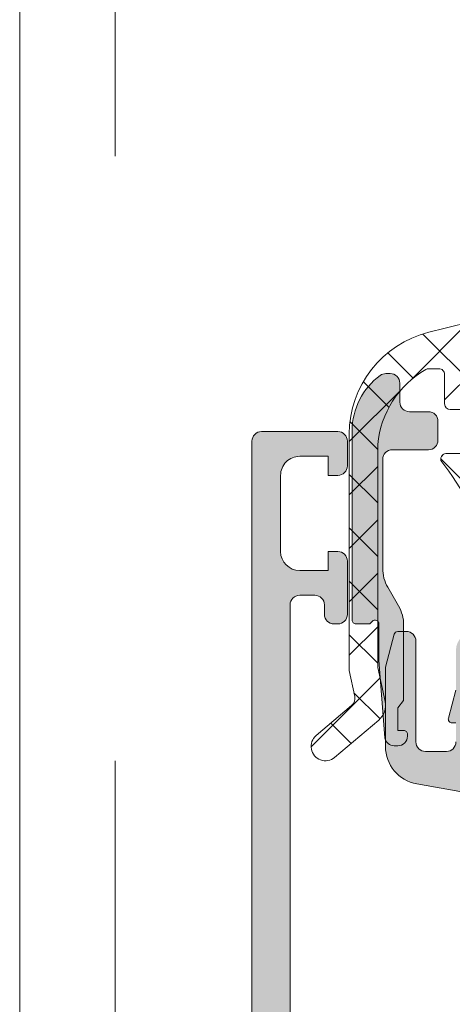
# Model space of a CAD drawing. Header units: millimetres. Extents: x 213386 to 506888, y 183055 to 450952.
# Tile 96 of 256: x 373037 to 373059, y 296826 to 296877. Entities that reach past the tile are written whole.
import ezdxf

# ---------------------------------------------------------------- set-up
doc = ezdxf.new("R2010")
doc.units = ezdxf.units.MM
doc.linetypes.add('ČÁRKOVANÁ', pattern=[19.049999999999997, 12.7, -6.35])
doc.layers.add('FASÁDA DETAILNÍ', color=255, linetype='Continuous', lineweight=0)

msp = doc.modelspace()

# ---------------------------------------------------------------- hatches: boundary and pattern name
at = {"layer": 'FASÁDA DETAILNÍ'}
h = msp.add_hatch(dxfattribs=at)
h.set_pattern_fill('ANSI37', color=256, scale=0.625, angle=90, style=0)
h.set_pattern_definition([(135, (397960.6382589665, 280090.6957864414), (-1.403165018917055, -1.403165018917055), []), (225, (397960.6382589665, 280090.6957864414), (1.403165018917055, -1.403165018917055), [])])
edge = h.paths.add_edge_path()
edge.add_ellipse((373060.4407174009, 296854.582633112), major_axis=(-5.039467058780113, 0), ratio=1, start_angle=299.7917844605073, end_angle=355.03553873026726, ccw=False)
edge.add_ellipse((373058.085917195, 296858.6957175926), major_axis=(-0.3000000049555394, 0), ratio=1, start_angle=270.0006926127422, end_angle=299.7921729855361, ccw=False)
edge.add_line((373058.0859135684, 296858.9957175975), (373058.6201975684, 296858.9957205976))
edge.add_ellipse((373058.6201988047, 296858.6957208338), major_axis=(-0.2999997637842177, 0), ratio=1, start_angle=179.9999548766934, end_angle=270.0002361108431, ccw=False)
edge.add_line((373058.9201985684, 296858.6957205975), (373058.9201985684, 296857.1457235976))
edge.add_ellipse((373059.2202092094, 296857.1457312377), major_axis=(-0.3000106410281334, 0), ratio=1, start_angle=0.001459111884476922, end_angle=89.99567605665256)
edge.add_line((373059.2201865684, 296856.8457205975), (373060.6201685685, 296856.8457095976))
edge.add_ellipse((373060.6201657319, 296856.5457197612), major_axis=(-0.2999898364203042, 0), ratio=1, start_angle=180.0003507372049, end_angle=269.999458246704, ccw=False)
edge.add_line((373060.9201555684, 296856.5457215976), (373060.9201555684, 296854.8457095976))
edge.add_ellipse((373060.6201454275, 296854.8457167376), major_axis=(-0.3000101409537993, 0), ratio=1, start_angle=90.00441944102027, end_angle=179.9986363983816, ccw=False)
edge.add_line((373060.6201685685, 296854.5457065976), (373059.0563375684, 296854.5457175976))
edge.add_ellipse((373059.0234805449, 296854.2445585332), major_axis=(-0.3029461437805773, 0), ratio=1, start_angle=-96.22645090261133, end_angle=13.48357732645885)
edge.add_ellipse((373047.7075162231, 296845.5396354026), major_axis=(-14.00076634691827, 0), ratio=1, start_angle=195.3017322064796, end_angle=218.0756200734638, ccw=False)
edge.add_ellipse((373061.6997539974, 296849.346348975), major_axis=(-0.500472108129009, 0), ratio=1, start_angle=12.91760852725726, end_angle=129.806634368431)
edge.add_line((373062.0201555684, 296848.9618815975), (373062.0201555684, 296857.2451605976))
edge.add_ellipse((373061.5201558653, 296857.245160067), major_axis=(-0.4999997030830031, 0), ratio=1, start_angle=180.0000607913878, end_angle=240.0000196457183)
edge.add_line((373061.7701555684, 296857.6781725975), (373061.4701555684, 296857.8513785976))
edge.add_ellipse((373061.7201552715, 296858.2843911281), major_axis=(-0.4999997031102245, 0), ratio=1, start_angle=6.0791387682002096e-05, end_angle=60.00001964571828, ccw=False)
edge.add_line((373061.2201555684, 296858.2843905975), (373061.2201555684, 296859.9137385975))
edge.add_ellipse((373062.2201549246, 296859.9137393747), major_axis=(-0.9999993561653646, 0), ratio=1, start_angle=-59.94966113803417, end_angle=4.452966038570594e-05, ccw=False)
edge.add_ellipse((373058.0638281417, 296867.0981200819), major_axis=(-7.300023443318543, 0), ratio=1, start_angle=120.0503545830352, end_angle=168.7144463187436)
edge.add_ellipse((373065.1201651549, 296865.2828879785), major_axis=(-0.3999905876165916, 0), ratio=1, start_angle=255.1470247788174, end_angle=339.4981705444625)
edge.add_ellipse((373058.7710670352, 296867.6569549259), major_axis=(-6.378448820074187, 0), ratio=1, start_angle=104.4525977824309, end_angle=159.4981254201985, ccw=False)
edge.add_line((373060.3629935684, 296861.4803555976), (373058.9522865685, 296861.1167685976))
edge.add_line((373058.9522865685, 296861.1167685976), (373058.0895855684, 296860.9066555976))
edge.add_ellipse((373059.4201505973, 296855.5700328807), major_axis=(-5.499995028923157, 0), ratio=1, start_angle=-76.0000450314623, end_angle=3.42019121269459e-05)
edge.add_line((373053.9201555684, 296855.5700295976), (373053.9201555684, 296843.1520015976))
edge.add_line((373053.9201555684, 296843.1520015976), (373054.2077745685, 296841.7889445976))
edge.add_ellipse((373053.7185482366, 296841.6857119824), major_axis=(-0.4999993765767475, 0), ratio=1, start_angle=130.283751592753, end_angle=191.9153007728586, ccw=False)
edge.add_line((373054.0418345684, 296841.3042865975), (373052.1852265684, 296839.7306755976))
edge.add_ellipse((373052.6701560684, 296839.1585365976), major_axis=(-0.7499997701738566, 0), ratio=1, start_angle=-49.71629384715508, end_angle=130.2837061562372)
edge.add_line((373053.1550855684, 296838.5863975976), (373055.4667295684, 296840.5456835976))
edge.add_ellipse((373054.8201574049, 296841.3085352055), major_axis=(-0.9999990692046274, 0), ratio=1, start_angle=130.2836986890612, end_angle=191.9152478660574)
edge.add_line((373055.7986105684, 296841.5149995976), (373055.4201555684, 296843.3085365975))
edge.add_line((373055.4201555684, 296843.3085365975), (373055.4201555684, 296855.0187375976))
h = msp.add_hatch(color=256, dxfattribs=at)
edge = h.paths.add_edge_path()
edge.add_line((373056.4741555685, 296841.1957175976), (373056.7741555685, 296841.5689225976))
edge.add_line((373056.7741555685, 296841.5689225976), (373056.7741555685, 296845.5421275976))
edge.add_ellipse((373054.7741483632, 296845.5421260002), major_axis=(-2.000007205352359, 0), ratio=1, start_angle=180.0000457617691, end_angle=209.9999336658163)
edge.add_line((373056.5062065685, 296846.5421275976), (373055.9421045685, 296847.5191795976))
edge.add_ellipse((373057.6741627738, 296848.5191811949), major_axis=(-2.000007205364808, 0), ratio=1, start_angle=4.576176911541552e-05, end_angle=29.999933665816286, ccw=False)
edge.add_line((373055.6741555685, 296848.5191795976), (373055.6741555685, 296854.2390135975))
edge.add_ellipse((373056.174155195, 296854.2390139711), major_axis=(-0.4999996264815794, 0), ratio=1, start_angle=-90.00004280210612, end_angle=4.280210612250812e-05, ccw=False)
edge.add_line((373056.1741555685, 296854.7390135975), (373058.0741555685, 296854.7390135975))
edge.add_ellipse((373058.0744135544, 296855.2387556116), major_axis=(-0.499742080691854, 0), ratio=1, start_angle=89.97042173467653, end_angle=180.0295782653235)
edge.add_line((373058.5741555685, 296855.2390135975), (373058.5741555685, 296856.2390135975))
edge.add_ellipse((373058.0744135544, 296856.2392715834), major_axis=(-0.499742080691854, 0), ratio=1, start_angle=179.9704217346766, end_angle=270.0295782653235)
edge.add_line((373058.0741555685, 296856.7390135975), (373057.0741555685, 296856.7390135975))
edge.add_ellipse((373057.0738950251, 296857.2387530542), major_axis=(-0.4997395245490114, 0), ratio=1, start_angle=-0.02987163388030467, end_angle=90.0298716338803, ccw=False)
edge.add_line((373056.5741555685, 296857.2390135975), (373056.5741555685, 296858.2390135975))
edge.add_ellipse((373056.0744074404, 296858.2392674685), major_axis=(-0.4997481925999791, 0), ratio=1, start_angle=179.9708938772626, end_angle=270.0288769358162)
edge.add_line((373056.0741555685, 296858.7390155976), (373055.8411245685, 296858.7390155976))
edge.add_ellipse((373055.8411240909, 296858.2390163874), major_axis=(-0.4999992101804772, 0), ratio=1, start_angle=269.9999452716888, end_angle=306.249313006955)
edge.add_ellipse((373057.6741619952, 296855.7390130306), major_axis=(-3.600006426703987, 0), ratio=1, start_angle=306.2493860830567, end_angle=359.9999591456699)
edge.add_line((373054.0741555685, 296855.7390155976), (373054.0741555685, 296845.7957175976))
edge.add_ellipse((373054.2741554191, 296845.7957174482), major_axis=(-0.1999998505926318, 0), ratio=1, start_angle=-4.280544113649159e-05, end_angle=90.00004280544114)
edge.add_line((373054.2741555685, 296845.5957175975), (373054.9913765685, 296845.5957175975))
edge.add_line((373054.9913765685, 296845.5957175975), (373055.1322755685, 296845.7366785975))
edge.add_ellipse((373055.2741555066, 296845.5957172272), major_axis=(-0.200000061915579, 0), ratio=1, start_angle=180.0001060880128, end_angle=315.18607562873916, ccw=False)
edge.add_line((373055.4741555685, 296845.5957175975), (373055.4741555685, 296843.6961485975))
edge.add_line((373055.4741555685, 296843.6961485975), (373055.7884735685, 296839.6175005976))
edge.add_ellipse((373056.2823182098, 296839.6957181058), major_axis=(-0.5000005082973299, 0), ratio=1, start_angle=9.000022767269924, end_angle=89.99992652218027)
edge.add_line((373056.2823175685, 296839.1957175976), (373056.4741555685, 296839.1957175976))
edge.add_ellipse((373056.474155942, 296839.695717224), major_axis=(-0.4999996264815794, 0), ratio=1, start_angle=89.99995719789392, end_angle=180.0000428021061)
edge.add_line((373056.9741555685, 296839.6957175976), (373056.9741555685, 296839.7957175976))
edge.add_ellipse((373056.774155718, 296839.795717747), major_axis=(-0.1999998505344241, 0), ratio=1, start_angle=179.9999572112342, end_angle=270.0000428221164)
edge.add_line((373056.7741555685, 296839.9957175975), (373056.4741555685, 296839.9957175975))
edge.add_line((373056.4741555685, 296839.9957175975), (373056.4741555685, 296841.1957175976))
h = msp.add_hatch(color=256, dxfattribs=at)
edge = h.paths.add_edge_path()
edge.add_arc((373049.320223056, 296855.1956502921), 0.5000674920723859, 90.00773245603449, 179.9922675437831, ccw=False)
edge.add_line((373049.3201555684, 296855.6957177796), (373053.3201555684, 296855.6957177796))
edge.add_arc((373053.3200880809, 296855.1956502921), 0.5000674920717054, 360.0077324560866, 449.99226754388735, ccw=False)
edge.add_line((373053.8201555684, 296855.1957177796), (373053.8201555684, 296853.8956689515))
edge.add_arc((373053.3201186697, 296853.8957058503), 0.5000369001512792, 270.0042279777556, 359.99577202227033, ccw=False)
edge.add_line((373053.3201555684, 296853.3956689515), (373052.8201555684, 296853.3956689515))
edge.add_line((373052.8201555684, 296853.3956689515), (373052.8201555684, 296854.3956689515))
edge.add_line((373052.8201555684, 296854.3956689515), (373051.3201555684, 296854.3956689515))
edge.add_arc((373051.3201185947, 296853.3957059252), 0.9999630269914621, 449.9978814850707, 540.0021185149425)
edge.add_line((373050.3201555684, 296853.3956689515), (373050.3201555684, 296849.3956689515))
edge.add_arc((373051.3202324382, 296849.3957458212), 1.000076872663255, 180.0044039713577, 269.9955960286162)
edge.add_line((373051.3201555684, 296848.3956689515), (373052.8201555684, 296848.3956689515))
edge.add_line((373052.8201555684, 296848.3956689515), (373052.8201555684, 296849.3956689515))
edge.add_line((373052.8201555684, 296849.3956689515), (373053.3201555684, 296849.3956689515))
edge.add_arc((373053.3202130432, 296848.8957264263), 0.4999425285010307, -0.006586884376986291, 90.0065868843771, ccw=False)
edge.add_line((373053.8201555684, 296848.8956689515), (373053.8201555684, 296846.0956811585))
edge.add_arc((373053.3201555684, 296846.0956811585), 0.5000000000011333, 270.0000000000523, 360.0000000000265, ccw=False)
edge.add_line((373053.3201555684, 296845.5956811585), (373053.1201555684, 296845.5956811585))
edge.add_arc((373053.1201555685, 296846.0956811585), 0.5000000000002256, 179.9999999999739, 269.99999999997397, ccw=False)
edge.add_line((373052.6201555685, 296846.0956811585), (373052.6201555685, 296846.5956811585))
edge.add_arc((373052.1201204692, 296846.5956460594), 0.500035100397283, 360.0040217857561, 449.9959782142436)
edge.add_line((373052.1201555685, 296847.0956811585), (373051.3201525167, 296847.0956811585))
edge.add_arc((373051.3201690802, 296846.5956645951), 0.5000165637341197, 90.00189796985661, 179.9981020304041)
edge.add_line((373050.8201525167, 296846.5956811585), (373050.8201525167, 296815.2956872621))
edge.add_line((373050.8201525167, 296815.2956872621), (373051.2525491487, 296809.2572296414))
edge.add_arc((373052.2517688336, 296809.2956857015), 0.9999594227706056, 182.2040028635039, 269.9999999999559)
edge.add_line((373052.2517688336, 296808.2957262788), (373058.9202210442, 296808.2957262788))
edge.add_arc((373058.9202210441, 296808.7957262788), 0.5000000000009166, 270.0000000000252, 359.9999999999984)
edge.add_line((373059.4202210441, 296808.7957262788), (373059.4202210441, 296809.6957262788))
edge.add_arc((373059.9202210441, 296809.6957262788), 0.5000000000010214, 90.00000000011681, 180.0000000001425, ccw=False)
edge.add_line((373059.9202210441, 296810.1957262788), (373061.32022257, 296810.1957262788))
edge.add_arc((373061.587743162, 296810.2745627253), 0.278895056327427, 196.4198764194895, 271.1645893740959)
edge.add_line((373061.59341157, 296809.9957252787), (373062.04700557, 296809.9957252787))
edge.add_arc((373062.0526662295, 296810.2745933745), 0.2789255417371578, 268.8371299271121, 343.5754054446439)
edge.add_line((373062.32020957, 296810.1957262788), (373064.20022057, 296810.1957262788))
edge.add_arc((373064.20022057, 296809.8957262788), 0.3000000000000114, 360.00000000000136, 450, ccw=False)
edge.add_line((373064.50022057, 296809.8957262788), (373064.50022057, 296808.9157519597))
edge.add_arc((373064.20022057, 296808.9157519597), 0.2999999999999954, 270.0000000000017, 360.00000000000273, ccw=False)
edge.add_line((373064.20022057, 296808.6157519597), (373061.44022257, 296808.6157519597))
edge.add_arc((373061.44022257, 296808.4957519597), 0.1200000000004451, 449.9999999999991, 540)
edge.add_line((373061.32022257, 296808.4957519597), (373061.32022257, 296804.1957262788))
edge.add_arc((373061.82022257, 296804.1957262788), 0.5000000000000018, 179.9999999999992, 269.9999999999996)
edge.add_line((373061.82022257, 296803.6957262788), (373062.52022257, 296803.6957262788))
edge.add_line((373062.52022257, 296803.6957262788), (373064.9130428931, 296805.0772217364))
edge.add_arc((373064.9821027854, 296804.9576064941), 0.1381197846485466, -1.0322764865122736e-10, 119.9999999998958, ccw=False)
edge.add_line((373065.12022257, 296804.9576064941), (373065.12022257, 296801.1957262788))
edge.add_arc((373067.12022257, 296801.1957262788), 1.999999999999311, 180.0000000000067, 270.0000000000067)
edge.add_line((373067.12022257, 296799.1957262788), (373067.6882179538, 296799.1957262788))
edge.add_arc((373067.6882179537, 296798.6957262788), 0.5000000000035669, 415.52092823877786, 449.99999999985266, ccw=False)
edge.add_arc((373065.1407446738, 296794.9862276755), 4.999999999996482, 365.34922800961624, 415.5209282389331, ccw=False)
edge.add_arc((373069.9820959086, 296795.4338460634), 0.1381197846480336, 240.0000000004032, 367.70243749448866, ccw=False)
edge.add_line((373069.9130360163, 296795.3142308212), (373067.5202156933, 296796.6957262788))
edge.add_line((373067.5202156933, 296796.6957262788), (373066.8202156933, 296796.6957262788))
edge.add_arc((373066.8202156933, 296796.1957262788), 0.5, 450, 540)
edge.add_line((373066.3202156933, 296796.1957262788), (373066.3202156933, 296791.8957005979))
edge.add_arc((373066.4402156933, 296791.8957005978), 0.1199999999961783, 180, 269.9999999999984)
edge.add_line((373066.4402156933, 296791.7757005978), (373069.2002136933, 296791.7757005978))
edge.add_arc((373069.2002136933, 296791.4757005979), 0.2999999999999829, 0, 90.00000000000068, ccw=False)
edge.add_line((373069.5002136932, 296791.4757005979), (373069.5002136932, 296790.4957262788))
edge.add_arc((373069.2002136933, 296790.4957262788), 0.300000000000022, 270.00000000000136, 360, ccw=False)
edge.add_line((373069.2002136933, 296790.1957262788), (373067.3202026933, 296790.1957262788))
edge.add_arc((373067.0526593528, 296790.1168591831), 0.2789255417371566, 376.4245945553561, 451.1628700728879)
edge.add_line((373067.0469986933, 296790.3957272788), (373066.5934046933, 296790.3957272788))
edge.add_arc((373066.5877362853, 296790.1168898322), 0.2788950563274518, 448.8354106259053, 523.5801235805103)
edge.add_line((373066.3202156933, 296790.1957262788), (373063.320157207, 296790.1957262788))
edge.add_line((373063.320157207, 296790.1957262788), (373062.620054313, 296790.8957986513))
edge.add_line((373062.620054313, 296790.8957986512), (373062.620054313, 296791.4958047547))
edge.add_line((373062.620054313, 296791.4958047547), (373064.2200604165, 296791.4958047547))
edge.add_arc((373064.2200509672, 296791.995814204), 0.5000094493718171, 270.0010827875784, 359.9989172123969)
edge.add_line((373064.7200604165, 296791.9958047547), (373064.7200604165, 296792.3912328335))
edge.add_arc((373064.2200604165, 296792.3912328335), 0.5000000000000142, 360.0000000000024, 375.0000000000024)
edge.add_line((373064.7030233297, 296792.5206423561), (373064.3188145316, 296793.9545291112))
edge.add_arc((373063.3528887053, 296793.6957100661), 1.000000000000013, 375.0000000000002, 450.0000000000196)
edge.add_line((373063.3528887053, 296794.6957100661), (373057.6200665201, 296794.6957100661))
edge.add_line((373057.6200665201, 296794.6957100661), (373057.6200665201, 296791.4958047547))
edge.add_line((373057.6200665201, 296791.4958047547), (373058.420054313, 296791.4958047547))
edge.add_line((373058.420054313, 296791.4958047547), (373058.420054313, 296790.8957986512))
edge.add_line((373058.420054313, 296790.8957986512), (373057.2076214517, 296790.1958169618))
edge.add_line((373057.2076214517, 296790.1958169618), (373056.1200665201, 296790.1958169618))
edge.add_line((373056.1200665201, 296790.1958169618), (373056.1200665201, 296805.1957262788))
edge.add_arc((373055.6200665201, 296805.1957262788), 0.5000000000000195, 359.9999999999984, 450.0000000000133)
edge.add_line((373055.6200665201, 296805.6957262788), (373049.8201555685, 296805.6957262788))
edge.add_arc((373049.8201555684, 296806.6957262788), 1, 180, 270.00000000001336, ccw=False)
edge.add_line((373048.8201555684, 296806.6957262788), (373048.8201555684, 296855.1957177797))
edge = h.paths.add_edge_path(flags=16)
edge.add_line((373058.420054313, 296796.2957100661), (373062.8200543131, 296796.2957100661))
edge.add_arc((373062.820054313, 296796.7957100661), 0.5000000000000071, 270.0000000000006, 359.9999999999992)
edge.add_line((373063.320054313, 296796.7957100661), (373063.320054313, 296801.1957100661))
edge.add_arc((373062.820054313, 296801.1957100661), 0.4999999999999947, 359.9999999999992, 450.0000000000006)
edge.add_line((373062.820054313, 296801.6957100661), (373058.420054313, 296801.6957100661))
edge.add_arc((373058.420054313, 296801.1957100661), 0.5, 450, 540)
edge.add_line((373057.920054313, 296801.1957100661), (373057.920054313, 296796.7957100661))
edge.add_arc((373058.420054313, 296796.7957100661), 0.4999999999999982, 180, 270.0000000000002)
h = msp.add_hatch(color=256, dxfattribs=at)
edge = h.paths.add_edge_path(flags=16)
edge.add_line((373061.3163705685, 296837.9958615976), (373065.5161205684, 296837.9958615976))
edge.add_ellipse((373065.516120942, 296838.4958612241), major_axis=(-0.4999996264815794, 0), ratio=1, start_angle=89.99995719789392, end_angle=180.0000428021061)
edge.add_line((373066.0161205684, 296838.4958615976), (373066.0161205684, 296842.8958855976))
edge.add_ellipse((373065.516120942, 296842.8958859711), major_axis=(-0.4999996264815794, 0), ratio=1, start_angle=179.9999571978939, end_angle=270.0000428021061)
edge.add_line((373065.5161205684, 296843.3958855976), (373061.3163715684, 296843.3958855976))
edge.add_ellipse((373061.3163720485, 296842.8958851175), major_axis=(-0.5000004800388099, 0), ratio=1, start_angle=270.0000550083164, end_angle=359.9999449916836)
edge.add_line((373060.8163715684, 296842.8958855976), (373060.8163705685, 296838.4958615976))
edge.add_ellipse((373061.316370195, 296838.4958612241), major_axis=(-0.4999996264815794, 0), ratio=1, start_angle=-4.280210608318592e-05, end_angle=90.00004280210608)
edge = h.paths.add_edge_path()
edge.add_line((373064.2297745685, 296835.9974805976), (373057.4667745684, 296837.1972405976))
edge.add_arc((373057.8161189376, 296839.1664922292), 1.999998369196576, 179.9999607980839, 259.940409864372, ccw=False)
edge.add_line((373055.8161205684, 296839.1664935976), (373055.8161205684, 296843.3314665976))
edge.add_line((373055.8161205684, 296843.3314665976), (373056.2764015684, 296845.0492555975))
edge.add_arc((373056.4695866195, 296844.9974916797), 0.1999999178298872, 90.00001462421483, 164.9999614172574, ccw=False)
edge.add_line((373056.4695865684, 296845.1974915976), (373056.9161205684, 296845.1974915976))
edge.add_arc((373056.9161209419, 296844.6974919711), 0.4999996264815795, -4.280210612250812e-05, 90.00004280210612, ccw=False)
edge.add_line((373057.4161205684, 296844.6974915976), (373057.4161205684, 296839.3974915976))
edge.add_arc((373057.9161201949, 296839.3974912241), 0.4999996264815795, 179.9999571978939, 270.0000428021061)
edge.add_line((373057.9161205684, 296838.8974915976), (373059.0163705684, 296838.8974915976))
edge.add_arc((373059.0163700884, 296839.3974920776), 0.5000004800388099, 270.0000550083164, 359.9999449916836)
edge.add_line((373059.5163705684, 296839.3974915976), (373059.5163705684, 296840.3974915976))
edge.add_line((373059.5163705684, 296840.3974915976), (373059.3163705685, 296840.3974915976))
edge.add_arc((373059.3163708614, 296840.5974917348), 0.2000001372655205, 164.9999946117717, 269.99991607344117, ccw=False)
edge.add_line((373059.1231855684, 296840.6492555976), (373059.5163715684, 296842.1166435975))
edge.add_line((373059.5163715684, 296842.1166435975), (373059.5163715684, 296844.1974915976))
edge.add_arc((373060.5163725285, 296844.1974906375), 1.000000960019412, 90.00005500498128, 179.9999449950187, ccw=False)
edge.add_line((373060.5163715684, 296845.1974915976), (373071.4158735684, 296845.1974915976))
edge.add_arc((373071.4158738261, 296844.7974912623), 0.4000003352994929, -29.999916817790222, 90.00003691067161, ccw=False)
edge.add_line((373071.7622845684, 296844.5974915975), (373071.2641185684, 296843.7346435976))
edge.add_line((373071.2641185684, 296843.7346435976), (373070.8362485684, 296842.2424825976))
edge.add_arc((373070.5478697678, 296842.32517398), 0.3000003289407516, 239.8207587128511, 343.9999831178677, ccw=False)
edge.add_line((373070.3970575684, 296842.0658365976), (373067.9314465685, 296843.4975715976))
edge.add_line((373067.9314465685, 296843.4975715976), (373067.5110275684, 296843.4975715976))
edge.add_arc((373067.5075350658, 296843.3060033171), 0.1916001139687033, 88.95554998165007, 182.5222219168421)
edge.add_line((373067.3161205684, 296843.2975715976), (373067.3161205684, 296836.8081325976))
edge.add_arc((373067.5152870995, 296836.7898948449), 0.19999980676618, 174.7679954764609, 294.1409481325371)
edge.add_line((373067.5970835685, 296836.6073865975), (373069.9807685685, 296837.6757075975))
edge.add_arc((373070.0625653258, 296837.4931989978), 0.2000002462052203, 21.973797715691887, 114.14098223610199, ccw=False)
edge.add_line((373070.2480365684, 296837.5680355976), (373071.0643965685, 296835.5448075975))
edge.add_arc((373070.6934546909, 296835.3951344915), 0.3999998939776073, -90.00001754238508, 21.973817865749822, ccw=False)
edge.add_line((373070.6934545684, 296834.9951345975), (373068.6293075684, 296834.9951335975))
edge.add_arc((373068.629306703, 296835.2951332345), 0.2999996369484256, 217.9049134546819, 270.0001652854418, ccw=False)
edge.add_arc((373068.1558871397, 296834.9265226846), 0.3000002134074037, 37.90465250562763, 105.9998620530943)
edge.add_line((373068.0731965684, 296835.2149015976), (373067.3153075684, 296834.9975795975))
edge.add_arc((373067.3153071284, 296836.5975786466), 1.599999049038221, 211.592394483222, 270.0000157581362, ccw=False)
edge.add_arc((373065.5265350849, 296835.4974466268), 0.4999999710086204, 31.59233595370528, 89.99845490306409)
edge.add_line((373065.5265485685, 296835.9974465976), (373064.2297745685, 296835.9974805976))

# ---------------------------------------------------------------- linework, layer by layer
for p, q in [((373049.3201555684, 296855.6957177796), (373053.3201555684, 296855.6957177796)), ((373048.8201555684, 296806.6957262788), (373048.8201555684, 296855.1957177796)), ((373053.8201555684, 296855.1957177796), (373053.8201555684, 296853.8956689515)), ((373052.8201555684, 296854.3956689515), (373051.3201555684, 296854.3956689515)), ((373052.8201555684, 296853.3956689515), (373052.8201555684, 296854.3956689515)), ((373050.3201555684, 296853.3956689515), (373050.3201555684, 296849.3956689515)), ((373053.3201555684, 296853.3956689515), (373052.8201555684, 296853.3956689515)), ((373052.8201555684, 296848.3956689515), (373052.8201555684, 296849.3956689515)), ((373052.8201555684, 296849.3956689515), (373053.3201555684, 296849.3956689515)), ((373053.8201555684, 296848.8956689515), (373053.8201555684, 296846.0956811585)), ((373051.3201555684, 296848.3956689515), (373052.8201555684, 296848.3956689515)), ((373052.1201555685, 296847.0956811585), (373051.3201525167, 296847.0956811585)), ((373050.8201525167, 296846.5956811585), (373050.8201525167, 296815.2956872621)), ((373052.6201555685, 296846.0956811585), (373052.6201555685, 296846.5956811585)), ((373053.3201555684, 296845.5956811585), (373053.1201555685, 296845.5956811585))]:
    msp.add_line(p, q, dxfattribs=at)
msp.add_lwpolyline([(399616.6382373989, 284292.1544280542), (373036.6382373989, 284292.1544280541), (373036.6382373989, 307972.1544280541), (399616.6382373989, 307972.1544280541)], close=True, dxfattribs=at)
at = {"layer": 'FASÁDA DETAILNÍ', "linetype": 'ČÁRKOVANÁ', "ltscale": 5}
msp.add_lwpolyline([(399611.6382373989, 284297.1544280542), (373041.6382373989, 284297.1544280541), (373041.6382373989, 307967.1544280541), (399611.6382373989, 307967.1544280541)], close=True, dxfattribs=at)
at = {"layer": 'FASÁDA DETAILNÍ', "extrusion": (0, 0, -1)}
for points in [[(-373060.3629935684, 296861.4803555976), (-373058.9522865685, 296861.1167685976), (-373058.0895855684, 296860.9066555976), (-373058.0895855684, 296860.9066555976, -0.344328), (-373053.9201555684, 296855.5700295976), (-373053.9201555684, 296843.1520015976), (-373054.2077745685, 296841.7889445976), (-373054.2077745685, 296841.7889445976, 0.275594), (-373054.0418345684, 296841.3042865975), (-373052.1852265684, 296839.7306755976), (-373052.1852265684, 296839.7306755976, -1), (-373053.1550855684, 296838.5863975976), (-373055.4667295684, 296840.5456835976), (-373055.4667295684, 296840.5456835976, -0.275594), (-373055.7986105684, 296841.5149995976), (-373055.4201555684, 296843.3085365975), (-373055.4201555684, 296855.0187375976), (-373055.4201555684, 296855.0187375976, 0.245826), (-373057.9368605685, 296858.9560675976, 0.130727), (-373058.0859135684, 296858.9957175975), (-373058.6201975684, 296858.9957205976), (-373058.6201975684, 296858.9957205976, 0.414215), (-373058.9201985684, 296858.6957205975), (-373058.9201985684, 296857.1457235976), (-373058.9201985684, 296857.1457235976, -0.414184), (-373059.2201865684, 296856.8457205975), (-373060.6201685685, 296856.8457095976)], [(-373060.6201685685, 296854.5457065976), (-373059.0563375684, 296854.5457175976), (-373059.0563375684, 296854.5457175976, -0.51896), (-373058.7288845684, 296854.1739215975, 0.0996982), (-373061.2119475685, 296849.2344685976, -0.559391)]]:
    msp.add_lwpolyline(points, format="xyb", dxfattribs=at)
msp.add_lwpolyline([(-373056.4741555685, 296841.1957175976), (-373056.7741555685, 296841.5689225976), (-373056.7741555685, 296845.5421275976), (-373056.7741555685, 296845.5421275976, -0.131652), (-373056.5062065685, 296846.5421275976), (-373055.9421045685, 296847.5191795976), (-373055.9421045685, 296847.5191795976, 0.131652), (-373055.6741555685, 296848.5191795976), (-373055.6741555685, 296854.2390135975), (-373055.6741555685, 296854.2390135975, 0.414214), (-373056.1741555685, 296854.7390135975), (-373058.0741555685, 296854.7390135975), (-373058.0741555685, 296854.7390135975, -0.414516), (-373058.5741555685, 296855.2390135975), (-373058.5741555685, 296856.2390135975), (-373058.5741555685, 296856.2390135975, -0.414516), (-373058.0741555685, 296856.7390135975), (-373057.0741555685, 296856.7390135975), (-373057.0741555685, 296856.7390135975, 0.414519), (-373056.5741555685, 296857.2390135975), (-373056.5741555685, 296858.2390135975), (-373056.5741555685, 296858.2390135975, -0.41451), (-373056.0741555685, 296858.7390155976), (-373055.8411245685, 296858.7390155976), (-373055.8411245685, 296858.7390155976, -0.1595), (-373055.5454745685, 296858.6422415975, -0.238928), (-373054.0741555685, 296855.7390155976), (-373054.0741555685, 296845.7957175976), (-373054.0741555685, 296845.7957175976, -0.414214), (-373054.2741555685, 296845.5957175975), (-373054.9913765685, 296845.5957175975), (-373055.1322755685, 296845.7366785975), (-373055.1322755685, 296845.7366785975, 0.669353), (-373055.4741555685, 296845.5957175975), (-373055.4741555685, 296843.6961485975), (-373055.7884735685, 296839.6175005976), (-373055.7884735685, 296839.6175005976, -0.368919), (-373056.2823175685, 296839.1957175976), (-373056.4741555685, 296839.1957175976), (-373056.4741555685, 296839.1957175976, -0.414214), (-373056.9741555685, 296839.6957175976), (-373056.9741555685, 296839.7957175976), (-373056.9741555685, 296839.7957175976, -0.414214), (-373056.7741555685, 296839.9957175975), (-373056.4741555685, 296839.9957175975), (-373056.4741555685, 296841.1957175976)], format="xyb", close=True, dxfattribs=at)
at = {"layer": 'FASÁDA DETAILNÍ'}
for points in [[(373064.2297745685, 296835.9974805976), (373057.4667745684, 296837.1972405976), (373057.4667745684, 296837.1972405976, -0.363676), (373055.8161205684, 296839.1664935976), (373055.8161205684, 296843.3314665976), (373056.2764015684, 296845.0492555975), (373056.2764015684, 296845.0492555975, -0.339454), (373056.4695865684, 296845.1974915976), (373056.9161205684, 296845.1974915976), (373056.9161205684, 296845.1974915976, -0.414214), (373057.4161205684, 296844.6974915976), (373057.4161205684, 296839.3974915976), (373057.4161205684, 296839.3974915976, 0.414214), (373057.9161205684, 296838.8974915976), (373059.0163705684, 296838.8974915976), (373059.0163705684, 296838.8974915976, 0.414213), (373059.5163705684, 296839.3974915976)], [(373059.5163705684, 296840.3974915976), (373059.3163705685, 296840.3974915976), (373059.3163705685, 296840.3974915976, -0.493145), (373059.1231855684, 296840.6492555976), (373059.5163715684, 296842.1166435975)]]:
    msp.add_lwpolyline(points, format="xyb", dxfattribs=at)
for centre, radius, start, end in [((373049.320223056, 296855.1956502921), 0.5000674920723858, 90.00773245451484, 179.9922675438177), ((373053.3200880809, 296855.1956502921), 0.5000674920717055, 0.007732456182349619, 89.99226754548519), ((373051.3201185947, 296853.3957059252), 0.999963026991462, 89.99788148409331, 180.0021185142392), ((373053.3201186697, 296853.8957058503), 0.5000369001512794, 270.0042279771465, 359.9957720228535), ((373051.3202324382, 296849.3957458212), 1.000076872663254, 180.004403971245, 269.995596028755), ((373053.3202130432, 296848.8957264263), 0.4999425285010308, 359.9934131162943, 90.00658688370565), ((373051.3201690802, 296846.5956645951), 0.5000165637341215, 90.00189796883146, 179.998102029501), ((373052.1201204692, 296846.5956460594), 0.5000351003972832, 0.004021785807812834, 89.99597821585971), ((373053.1201555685, 296846.0956811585), 0.5000000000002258, 180, 270), ((373053.3201555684, 296846.0956811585), 0.5000000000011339, 270, 0)]:
    msp.add_arc(centre, radius, start, end, dxfattribs=at)

doc.saveas('drawing.dxf')
